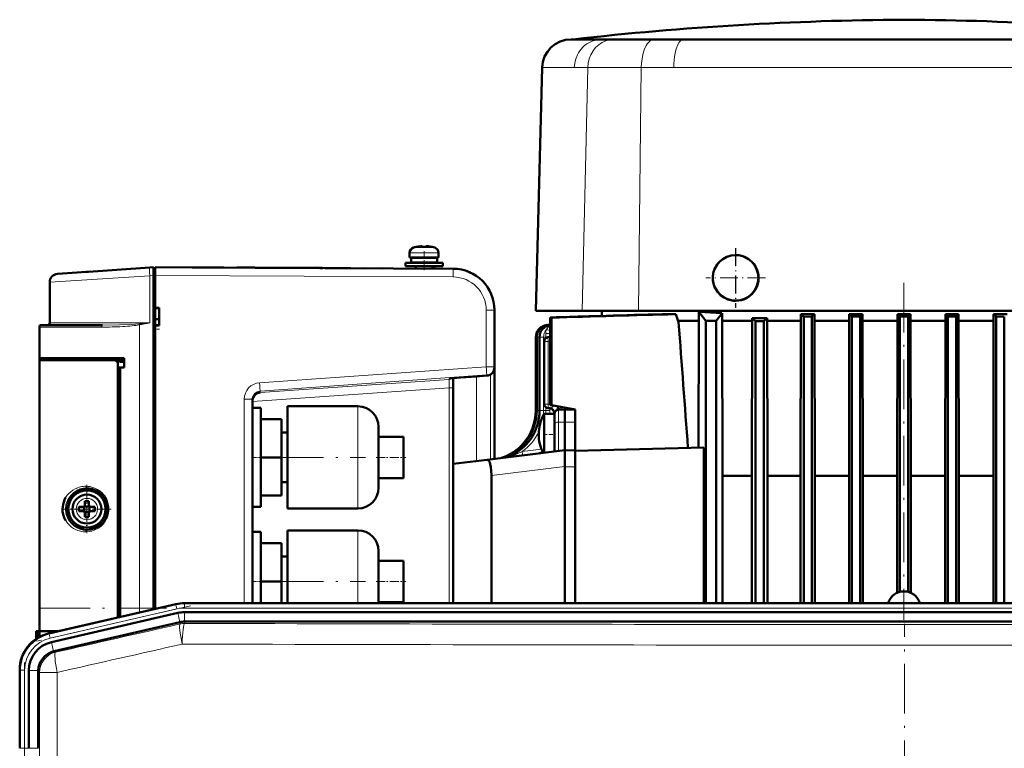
# Model space of a CAD drawing. Extents: x -1351 to 1763, y -1300 to 640.
# Tile 34 of 90: x -1281 to -1043, y 464 to 640. Entities that reach past the tile are written whole.
import ezdxf

# ---------------------------------------------------------------- set-up
doc = ezdxf.new("R2010")
doc.units = 0
doc.linetypes.add('DASHDOT', pattern=[18.5, 12, -3, 0.5, -3])

msp = doc.modelspace()

# ---------------------------------------------------------------- linework, layer by layer
at = {"color": 7, "lineweight": 50}
for p, q in [((-1147.55, 635.62), (-1148.09, 635.62)), ((-1147.58, 635.62), (-1147.63, 635.62)), ((-1137.8, 635.62), (-1147.58, 635.62)), ((-1140.71, 635.62), (-1147.55, 635.62)), ((-1137.78, 635.62), (-1140.71, 635.62)), ((-1067.63, 635.62), (-1137.8, 635.62)), ((-1135.64, 635.62), (-1137.78, 635.62)), ((-1133.86, 635.62), (-1135.64, 635.62)), ((-1133.84, 635.62), (-1133.86, 635.62)), ((-1128, 635.62), (-1133.84, 635.62)), ((-1120.97, 635.62), (-1128, 635.62)), ((-1100.21, 635.62), (-1120.97, 635.62)), ((-1095.96, 635.62), (-1100.21, 635.62)), ((-1067.63, 635.62), (-1095.96, 635.62)), ((-987.68, 635.62), (-1067.63, 635.62)), ((-1051.87, 635.62), (-1067.63, 635.62)), ((-1014.29, 635.62), (-1051.87, 635.62)), ((-1156.63, 569.94), (-1155.09, 628.8)), ((-1184.13, 585.42), (-1184.13, 585.57)), ((-1183.13, 585.57), (-1183.13, 585.42)), ((-1187.13, 584.02), (-1187.13, 582.89)), ((-1185.55, 585.42), (-1185.56, 585.43)), ((-1181.7, 585.43), (-1181.71, 585.42)), ((-1180.13, 582.89), (-1180.13, 584.02)), ((-1180.13, 582.89), (-1180.13, 584.02)), ((-1108.3, 583.47), (-1108.33, 583.47)), ((-1183.63, 581.59), (-1188.13, 581.59)), ((-1188.13, 581.59), (-1188.13, 580.79)), ((-1183.63, 580.79), (-1188.13, 580.79)), ((-1187.13, 582.89), (-1183.63, 582.89)), ((-1183.63, 582.79), (-1186.78, 582.79)), ((-1186.78, 582.79), (-1186.78, 581.69)), ((-1183.63, 581.69), (-1186.78, 581.69)), ((-1185.63, 582.79), (-1185.63, 582.89)), ((-1185.63, 581.59), (-1185.63, 581.69)), ((-1185.63, 580.21), (-1185.63, 580.79)), ((-1180.13, 582.89), (-1183.63, 582.89)), ((-1180.48, 582.79), (-1183.63, 582.79)), ((-1180.48, 581.69), (-1183.63, 581.69)), ((-1183.63, 581.59), (-1179.13, 581.59)), ((-1183.63, 580.79), (-1179.13, 580.79)), ((-1181.63, 582.79), (-1181.63, 582.89)), ((-1181.63, 582.79), (-1181.63, 582.89)), ((-1181.63, 581.59), (-1181.63, 581.69)), ((-1181.63, 581.59), (-1181.63, 581.69)), ((-1181.63, 580.19), (-1181.63, 580.79)), ((-1181.13, 580.19), (-1181.13, 580.79)), ((-1180.48, 582.79), (-1180.48, 581.69)), ((-1180.48, 582.79), (-1180.48, 581.69)), ((-1179.13, 580.79), (-1179.13, 581.59)), ((-1179.13, 580.79), (-1179.13, 581.59)), ((-1272.27, 578.89), (-1267.48, 579.22)), ((-1267.48, 579.22), (-1264.23, 579.45)), ((-1265.88, 579.33), (-1249.95, 580.45)), ((-1249.95, 580.45), (-1249.03, 580.51)), ((-1249.03, 580.51), (-1249.03, 578.52)), ((-1248.63, 580.24), (-1249.03, 580.24)), ((-1249.03, 497.81), (-1249.03, 578.52)), ((-1176.58, 580.16), (-1248.63, 580.54)), ((-1248.63, 580.54), (-1248.63, 578.54)), ((-1248.63, 580.24), (-1248.63, 578.54)), ((-1248.63, 578.54), (-1248.63, 570.69)), ((-1235.29, 580.47), (-1239.69, 580.49)), ((-1232.07, 580.45), (-1235.29, 580.47)), ((-1216.63, 580.37), (-1218.7, 580.38)), ((-1210.16, 580.34), (-1208.68, 580.33)), ((-1208.09, 580.33), (-1208.8, 580.33)), ((-1201.3, 580.29), (-1201.46, 580.29)), ((-1197.97, 580.27), (-1193.65, 580.25)), ((-1176.58, 580.16), (-1177.36, 580.17)), ((-1274.13, 576.89), (-1274.13, 567.04)), ((-1248.63, 570.69), (-1247.63, 570.69)), ((-1248.63, 570.69), (-1248.63, 570.6)), ((-1248.63, 570.64), (-1248.63, 566.44)), ((-1248.63, 567.99), (-1248.63, 570.6)), ((-1247.63, 570.54), (-1248.63, 570.6)), ((-1248.63, 570.6), (-1247.63, 570.54)), ((-1247.63, 570.69), (-1247.63, 566.39)), ((-1166.63, 556.45), (-1166.63, 570.16)), ((-1145.42, 569.94), (-1156.63, 569.94)), ((-1139.9, 569.94), (-1145.42, 569.94)), ((-1140.63, 569.94), (-1140.63, 568.75)), ((-1131.82, 569.94), (-1139.9, 569.94)), ((-1067.63, 569.94), (-1131.82, 569.94)), ((-1126.1, 569.18), (-1122.82, 569.18)), ((-1117.19, 569.75), (-1115.53, 567.54)), ((-1117.19, 569.75), (-1117.19, 567.54)), ((-1111.62, 569.42), (-1113.03, 567.54)), ((-1111.62, 567.54), (-1111.62, 569.42)), ((-1092.56, 569.19), (-1089.24, 569.19)), ((-1092.56, 569.19), (-1092.56, 567.54)), ((-1089.88, 568.57), (-1089.24, 569.19)), ((-1089.24, 569.19), (-1089.24, 567.54)), ((-1080.26, 568.61), (-1080.85, 569.19)), ((-1080.85, 569.19), (-1077.68, 569.19)), ((-1080.85, 569.19), (-1080.85, 567.54)), ((-1078.26, 568.62), (-1077.68, 569.19)), ((-1077.68, 569.19), (-1077.68, 567.54)), ((-1068.63, 568.63), (-1069.19, 569.19)), ((-1069.19, 569.19), (-1066.07, 569.19)), ((-1069.19, 569.19), (-1069.19, 567.54)), ((-1003.44, 569.94), (-1067.63, 569.94)), ((-1066.63, 568.63), (-1066.07, 569.19)), ((-1066.07, 569.19), (-1066.07, 567.54)), ((-1057.01, 568.62), (-1057.58, 569.19)), ((-1057.58, 569.19), (-1054.42, 569.19)), ((-1057.58, 569.19), (-1057.58, 567.54)), ((-1055.01, 568.61), (-1054.42, 569.19)), ((-1054.42, 569.19), (-1054.42, 567.54)), ((-1045.38, 568.57), (-1046.03, 569.19)), ((-1046.03, 569.19), (-1042.7, 569.19)), ((-1046.03, 569.19), (-1046.03, 567.54)), ((-1276.13, 566.54), (-1261.39, 566.54)), ((-1248.63, 567.99), (-1247.63, 567.99)), ((-1247.63, 566.54), (-1248.63, 566.47)), ((-1248.63, 566.47), (-1248.63, 566.39)), ((-1153.16, 566.65), (-1154, 566.54)), ((-1153.16, 566.62), (-1153.77, 566.54)), ((-1153.16, 568.36), (-1153.16, 547.2)), ((-1153.16, 568.36), (-1152.85, 568.34)), ((-1152.85, 568.34), (-1152.85, 547.15)), ((-1122.22, 567.54), (-1117.19, 567.54)), ((-1117.19, 567.54), (-1117.31, 536.92)), ((-1115.53, 499.29), (-1115.53, 567.54)), ((-1115.53, 567.54), (-1113.03, 567.54)), ((-1113.03, 499.29), (-1113.03, 567.54)), ((-1111.62, 567.54), (-1104.34, 567.54)), ((-1111.5, 530.04), (-1111.62, 567.54)), ((-1104.42, 530.04), (-1104.34, 567.54)), ((-1104.34, 568.19), (-1102.63, 568.19)), ((-1104.34, 568.19), (-1104.34, 567.54)), ((-1103.51, 567.46), (-1101.51, 567.48)), ((-1103.51, 567.46), (-1103.51, 499.29)), ((-1102.63, 568.19), (-1100.74, 568.19)), ((-1101.51, 567.48), (-1101.51, 499.29)), ((-1100.74, 568.19), (-1100.74, 567.54)), ((-1100.74, 567.54), (-1092.56, 567.54)), ((-1100.66, 530.04), (-1100.74, 567.54)), ((-1092.63, 530.04), (-1092.56, 567.54)), ((-1089.88, 568.57), (-1091.88, 568.55)), ((-1091.88, 568.55), (-1091.88, 499.29)), ((-1089.88, 568.57), (-1089.88, 499.29)), ((-1089.17, 530.04), (-1089.24, 567.54)), ((-1089.24, 567.54), (-1080.85, 567.54)), ((-1080.92, 530.04), (-1080.85, 567.54)), ((-1078.26, 568.62), (-1080.26, 568.61)), ((-1080.26, 568.61), (-1080.26, 499.29)), ((-1078.26, 568.62), (-1078.26, 499.29)), ((-1069.19, 567.54), (-1077.68, 567.54)), ((-1077.61, 530.04), (-1077.68, 567.54)), ((-1069.26, 530.04), (-1069.19, 567.54)), ((-1068.63, 568.63), (-1066.63, 568.63)), ((-1068.63, 568.63), (-1068.63, 502.01)), ((-1066.63, 568.63), (-1066.63, 502.01)), ((-1066.07, 567.54), (-1057.58, 567.54)), ((-1066, 530.04), (-1066.07, 567.54)), ((-1057.65, 530.04), (-1057.58, 567.54)), ((-1055.01, 568.61), (-1057.01, 568.62)), ((-1057.01, 568.62), (-1057.01, 499.29)), ((-1055.01, 568.61), (-1055.01, 499.29)), ((-1054.42, 567.54), (-1046.03, 567.54)), ((-1054.34, 530.04), (-1054.42, 567.54)), ((-1046.03, 563.79), (-1046.03, 567.54)), ((-1043.38, 568.55), (-1045.38, 568.57)), ((-1045.38, 568.57), (-1045.38, 499.29)), ((-1043.38, 568.55), (-1043.38, 499.29)), ((-1276.63, 558.54), (-1276.63, 566.04)), ((-1276.63, 564.74), (-1276.63, 556.53)), ((-1248.63, 566.39), (-1248.63, 497.9)), ((-1247.63, 566.39), (-1248.63, 566.39)), ((-1156.63, 563.57), (-1156.63, 545.84)), ((-1156.41, 545.84), (-1156.41, 563.57)), ((-1155.73, 545.84), (-1155.73, 563.57)), ((-1154.59, 547.42), (-1154.59, 562.59)), ((-1153.16, 563.65), (-1153.71, 563.58)), ((-1046.03, 563.79), (-1046.03, 499.29)), ((-1276.63, 558.04), (-1276.63, 558.54)), ((-1256.13, 558.54), (-1276.63, 558.54)), ((-1276.63, 558.04), (-1258.58, 558.04)), ((-1276.63, 492.54), (-1276.63, 558.04)), ((-1276.33, 558.54), (-1276.33, 558.04)), ((-1256.13, 558.04), (-1258.57, 558.04)), ((-1257.63, 495.82), (-1257.63, 557.07)), ((-1256.13, 556.24), (-1256.13, 558.54)), ((-1256.13, 556.24), (-1257.63, 556.24)), ((-1257.13, 556.2), (-1257.63, 556.19)), ((-1257.63, 556.19), (-1257.63, 495.82)), ((-1256.13, 556.24), (-1257.13, 556.2)), ((-1257.13, 556.2), (-1257.13, 495.94)), ((-1166.63, 556.3), (-1166.63, 556.45)), ((-1166.63, 534.19), (-1166.63, 556.3)), ((-1176.63, 551.39), (-1176.63, 553.68)), ((-1176.63, 553.47), (-1176.63, 552.3)), ((-1170.93, 554.13), (-1168.49, 554.31)), ((-1176.63, 551.5), (-1176.63, 499.29)), ((-1176.63, 499.29), (-1176.63, 551.39)), ((-1225.13, 548.59), (-1225.13, 499.29)), ((-1225.13, 534.54), (-1225.13, 546.54)), ((-1223.13, 546.54), (-1225.13, 546.54)), ((-1223.13, 546.54), (-1223.13, 534.54)), ((-1216.63, 534.54), (-1216.63, 546.89)), ((-1216.63, 546.89), (-1199.63, 546.89)), ((-1154.59, 545.08), (-1154.59, 544.47)), ((-1154.59, 545.08), (-1152.13, 545.08)), ((-1153.63, 546.42), (-1153.25, 546.41)), ((-1152.85, 547.15), (-1153.16, 547.2)), ((-1152.85, 547.15), (-1147.13, 546.14)), ((-1152.13, 542.58), (-1152.13, 545.08)), ((-1151.16, 546.04), (-1149.63, 546.08)), ((-1149.63, 546.58), (-1149.63, 546.08)), ((-1149.63, 546.08), (-1149.63, 543.08)), ((-1147.38, 546.02), (-1149.63, 546.08)), ((-1147.13, 546.14), (-1147.13, 539.83)), ((-1223.13, 543.79), (-1218.13, 543.79)), ((-1218.13, 534.54), (-1218.13, 543.79)), ((-1154.59, 544.47), (-1154.59, 537.68)), ((-1149.63, 536.28), (-1149.63, 543.08)), ((-1216.63, 540.54), (-1218.13, 540.54)), ((-1194.63, 541.89), (-1194.63, 534.58)), ((-1152.13, 542.02), (-1152.13, 542.58)), ((-1152.13, 542.02), (-1152.13, 535.97)), ((-1194.63, 539.54), (-1188.63, 539.54)), ((-1188.63, 539.54), (-1188.63, 534.54)), ((-1147.13, 536.22), (-1147.13, 539.83)), ((-1149.63, 536.28), (-1168.38, 533.98)), ((-1154.59, 535.67), (-1154.59, 537.68)), ((-1149.63, 532.31), (-1149.63, 536.28)), ((-1149.63, 536.28), (-1147.13, 536.22)), ((-1147.13, 536.14), (-1115.98, 536.95)), ((-1147.13, 536.14), (-1147.13, 536.22)), ((-1147.13, 535.4), (-1147.13, 536.14)), ((-1115.98, 536.95), (-1115.98, 499.29)), ((-1225.13, 522.54), (-1225.13, 534.54)), ((-1218.13, 534.54), (-1223.13, 534.54)), ((-1223.13, 534.54), (-1223.13, 522.54)), ((-1218.13, 525.29), (-1218.13, 534.54)), ((-1216.63, 522.19), (-1216.63, 534.54)), ((-1194.63, 534.58), (-1194.63, 534.54)), ((-1194.63, 534.54), (-1194.63, 527.19)), ((-1188.63, 534.54), (-1188.63, 529.54)), ((-1176.63, 532.97), (-1168.38, 533.98)), ((-1147.13, 532.22), (-1147.13, 535.4)), ((-1149.63, 532.28), (-1149.63, 532.31)), ((-1149.63, 499.29), (-1149.63, 532.28)), ((-1147.13, 499.29), (-1147.13, 532.22)), ((-1216.63, 528.54), (-1218.13, 528.54)), ((-1194.63, 529.54), (-1188.63, 529.54)), ((-1167.34, 499.29), (-1167.34, 530.14)), ((-1111.5, 530.04), (-1104.42, 530.04)), ((-1111.5, 530.04), (-1111.5, 499.29)), ((-1104.42, 530.04), (-1104.42, 499.29)), ((-1100.66, 530.04), (-1092.63, 530.04)), ((-1100.66, 530.04), (-1100.66, 499.29)), ((-1092.63, 530.04), (-1092.63, 499.29)), ((-1089.17, 530.04), (-1089.17, 499.29)), ((-1089.17, 530.04), (-1080.92, 530.04)), ((-1080.92, 530.04), (-1080.92, 499.29)), ((-1077.61, 530.04), (-1069.26, 530.04)), ((-1077.61, 530.04), (-1077.61, 499.29)), ((-1069.26, 530.04), (-1069.26, 501.79)), ((-1066, 530.04), (-1057.65, 530.04)), ((-1066, 530.04), (-1066, 501.79)), ((-1057.65, 530.04), (-1057.65, 499.29)), ((-1054.34, 530.04), (-1046.03, 530.04)), ((-1054.34, 530.04), (-1054.34, 499.29)), ((-1265.13, 527.04), (-1265.08, 527.04)), ((-1265.63, 523.96), (-1265.63, 523.04)), ((-1264.63, 523.96), (-1264.63, 523.04)), ((-1261.85, 525.81), (-1261.76, 525.73)), ((-1223.13, 525.29), (-1218.13, 525.29)), ((-1269.99, 523.24), (-1269.98, 523.26)), ((-1266.13, 522.54), (-1267.05, 522.54)), ((-1266.13, 521.54), (-1267.05, 521.54)), ((-1265.77, 522.67), (-1265.78, 522.69)), ((-1265.77, 521.4), (-1265.78, 521.39)), ((-1264.5, 522.67), (-1265.77, 522.67)), ((-1265.77, 521.4), (-1265.77, 522.67)), ((-1264.5, 521.4), (-1265.77, 521.4)), ((-1264.49, 522.69), (-1264.5, 522.67)), ((-1264.5, 522.67), (-1264.5, 521.4)), ((-1264.5, 521.4), (-1264.49, 521.39)), ((-1264.13, 522.54), (-1263.21, 522.54)), ((-1263.21, 521.54), (-1264.13, 521.54)), ((-1223.13, 522.54), (-1225.13, 522.54)), ((-1216.63, 522.19), (-1199.63, 522.19)), ((-1265.63, 520.12), (-1265.63, 521.04)), ((-1264.63, 520.12), (-1264.63, 521.04)), ((-1265.07, 517.04), (-1265.13, 517.04)), ((-1261.76, 518.35), (-1261.84, 518.28)), ((-1225.13, 504.54), (-1225.13, 516.54)), ((-1223.13, 516.54), (-1225.13, 516.54)), ((-1223.13, 516.54), (-1223.13, 504.54)), ((-1216.63, 504.54), (-1216.63, 516.89)), ((-1216.63, 516.89), (-1199.63, 516.89)), ((-1223.13, 513.79), (-1218.13, 513.79)), ((-1218.13, 504.54), (-1218.13, 513.79)), ((-1194.63, 511.89), (-1194.63, 504.58)), ((-1216.63, 510.54), (-1218.13, 510.54)), ((-1194.63, 509.54), (-1188.63, 509.54)), ((-1188.63, 509.54), (-1188.63, 504.54)), ((-1194.63, 504.58), (-1194.63, 504.54)), ((-1225.13, 499.29), (-1225.13, 504.54)), ((-1218.13, 504.54), (-1223.13, 504.54)), ((-1223.13, 504.54), (-1223.13, 499.29)), ((-1218.13, 499.29), (-1218.13, 504.54)), ((-1216.63, 499.29), (-1216.63, 504.54)), ((-1194.63, 504.54), (-1194.63, 499.29)), ((-1188.63, 504.54), (-1188.63, 499.54)), ((-1243.64, 499.05), (-1274.41, 491.95)), ((-1243.64, 499.05), (-1274.21, 491.99)), ((-1241.56, 499.29), (-1221.29, 499.29)), ((-893.5, 499.29), (-1241.56, 499.29)), ((-908.5, 499.29), (-1221.29, 499.29)), ((-1194.63, 499.54), (-1188.63, 499.54)), ((-1243.15, 496.92), (-1273.72, 489.87)), ((-1241.56, 497.11), (-1221.29, 497.11)), ((-908.5, 497.11), (-1221.29, 497.11)), ((-1242.66, 494.69), (-1273.03, 487.68)), ((-1242.66, 494.69), (-1242.64, 494.69)), ((-1241.54, 494.82), (-893.53, 494.82)), ((-1277.38, 492.54), (-1277.37, 492.54)), ((-1277.38, 490.67), (-1277.38, 492.54)), ((-1277.38, 492.29), (-1277.38, 492.3)), ((-1277.38, 492.28), (-1277.38, 492.29)), ((-1277.37, 492.54), (-1277.33, 492.54)), ((-1277.37, 490.67), (-1277.37, 492.54)), ((-1277.13, 492.54), (-1277.33, 492.54)), ((-1277.13, 492.54), (-1277.13, 490.83)), ((-1276.63, 492.54), (-1277.13, 492.54)), ((-1271.86, 492.54), (-1276.63, 492.54)), ((-1276.33, 492.51), (-1276.63, 492.54)), ((-1276.63, 492.51), (-1276.63, 491.12)), ((-1276.56, 492.51), (-1276.63, 492.51)), ((-1276.43, 492.51), (-1276.56, 492.51)), ((-1271.99, 492.51), (-1276.43, 492.51)), ((-1276.43, 492.51), (-1276.08, 492.51)), ((-1276.26, 492.51), (-1276.33, 492.51)), ((-1271.99, 492.51), (-1276.08, 492.51)), ((-1275.53, 492.51), (-1276.08, 492.51)), ((-1274.68, 492.51), (-1275.53, 492.51)), ((-1271.99, 492.51), (-1272.84, 492.51)), ((-1281.38, 483.19), (-1281.38, 483.09)), ((-1281.38, 483.18), (-1281.38, 482.98)), ((-1281.38, 482.98), (-1281.38, 464.18)), ((-1279.2, 482.98), (-1279.2, 464.18)), ((-1276.91, 482.81), (-1276.9, 482.98)), ((-1276.91, 482.81), (-1276.91, 464.18))]:
    msp.add_line(p, q, dxfattribs=at)
at = {"color": 7, "linetype": 'DASHDOT', "lineweight": 18, "ltscale": 0.000109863}
msp.add_line((-1067.63, 635.62), (-1067.63, 635.62), dxfattribs=at)
at = {"color": 7, "lineweight": 18}
for p, q in [((-1154.53, 628.8), (-1155.09, 628.8)), ((-1147.32, 628.8), (-1154.53, 628.8)), ((-1144.04, 628.8), (-1147.32, 628.8)), ((-1144.04, 628.8), (-1145.42, 569.94)), ((-1138.81, 628.8), (-1144.04, 628.8)), ((-1138.76, 628.8), (-1138.81, 628.8)), ((-1131.13, 628.8), (-1138.76, 628.8)), ((-1131.13, 628.8), (-1131.82, 569.94)), ((-1123.27, 628.8), (-1131.13, 628.8)), ((-1067.63, 628.8), (-1123.27, 628.8)), ((-1051.38, 628.8), (-1067.63, 628.8)), ((-1012, 628.8), (-1051.38, 628.8)), ((-1187.13, 584.02), (-1183.66, 584.02)), ((-1186.2, 585.26), (-1183.66, 585.26)), ((-1183.66, 585.26), (-1183.63, 585.26)), ((-1183.66, 584.02), (-1183.63, 584.02)), ((-1183.63, 585.26), (-1181.06, 585.26)), ((-1180.13, 584.02), (-1183.63, 584.02)), ((-1249.95, 578.45), (-1274.13, 576.89)), ((-1249.03, 578.52), (-1249.95, 578.45)), ((-1249.95, 578.45), (-1249.95, 567.04)), ((-1249.03, 578.54), (-1248.63, 578.54)), ((-1176.58, 578.16), (-1248.63, 578.54)), ((-1168.62, 556.45), (-1168.62, 570.16)), ((-1168.62, 570.16), (-1166.63, 570.16)), ((-1267.16, 567.04), (-1274.13, 567.04)), ((-1249.95, 567.04), (-1267.16, 567.04)), ((-1252.45, 497.02), (-1252.45, 566.56)), ((-1154, 566.54), (-1153.77, 566.54)), ((-1153.77, 566.54), (-1153.16, 566.54)), ((-1153.2, 566.53), (-1153.16, 566.54)), ((-1276.63, 566.04), (-1261.6, 566.04)), ((-1154.23, 564.47), (-1154.23, 563.57)), ((-1153.16, 564.52), (-1153.27, 564.48)), ((-1153.27, 564.48), (-1153.26, 563.64)), ((-1156.63, 563.57), (-1156.41, 563.57)), ((-1155.73, 563.57), (-1156.41, 563.57)), ((-1154.76, 563.57), (-1155.73, 563.57)), ((-1154.76, 545.84), (-1154.76, 563.57)), ((-1154.76, 563.57), (-1154.23, 563.57)), ((-1154.46, 562.59), (-1154.59, 562.59)), ((-1153.63, 562.59), (-1154.46, 562.59)), ((-1154.23, 563.57), (-1154.23, 563.36)), ((-1153.8, 563.57), (-1154.23, 563.57)), ((-1153.16, 562.65), (-1153.63, 562.59)), ((-1153.63, 547.42), (-1153.63, 562.59)), ((-1223.4, 552.58), (-1168.62, 556.45)), ((-1166.63, 556.45), (-1168.62, 556.45)), ((-1167.58, 554.6), (-1167.58, 534.08)), ((-1223.27, 550.58), (-1168.49, 554.46)), ((-1223.27, 550.19), (-1177.56, 553.39)), ((-1177.56, 553.58), (-1177.56, 553.39)), ((-1170.95, 554.13), (-1170.95, 533.66)), ((-1168.49, 554.31), (-1170.93, 554.13)), ((-1168.49, 554.46), (-1168.49, 554.31)), ((-1225.13, 548.07), (-1177.56, 551.39)), ((-1223.27, 550.19), (-1223.27, 550.58)), ((-1177.54, 551.99), (-1177.56, 551.39)), ((-1177.56, 551.39), (-1177.56, 499.29)), ((-1177.56, 551.39), (-1176.63, 551.39)), ((-1227.12, 548.59), (-1225.13, 548.59)), ((-1227.12, 499.29), (-1227.12, 548.59)), ((-1154.09, 547.42), (-1154.59, 547.42)), ((-1153.63, 547.42), (-1154.09, 547.42)), ((-1153.16, 547.4), (-1153.63, 547.42)), ((-1199.63, 534.6), (-1199.63, 546.89)), ((-1156.63, 545.84), (-1156.41, 545.84)), ((-1155.73, 545.84), (-1156.41, 545.84)), ((-1154.76, 545.84), (-1155.73, 545.84)), ((-1154.76, 545.84), (-1154.23, 545.84)), ((-1154.23, 546.65), (-1154.23, 545.84)), ((-1154.23, 545.84), (-1154.23, 545.08)), ((-1153.26, 545.84), (-1154.23, 545.84)), ((-1153.26, 545.84), (-1153.26, 546.41)), ((-1153.26, 545.84), (-1153.26, 545.08)), ((-1152.3, 545.41), (-1152.31, 545.41)), ((-1152.31, 545.08), (-1152.31, 545.41)), ((-1152.3, 545.41), (-1152.3, 545.41)), ((-1151.16, 546.04), (-1151.16, 543.06)), ((-1150.31, 546.7), (-1150.31, 546.49)), ((-1148.09, 546.31), (-1148.09, 546.04)), ((-1151.16, 543.06), (-1149.63, 543.08)), ((-1151.16, 543.06), (-1151.16, 536.09)), ((-1147.13, 543.05), (-1149.63, 543.08)), ((-1155.29, 536.55), (-1159.94, 535.97)), ((-1154.89, 535.64), (-1154.91, 535.63)), ((-1199.63, 534.54), (-1199.63, 534.6)), ((-1199.63, 534.54), (-1199.63, 522.19)), ((-1163.49, 534.61), (-1163.5, 534.61)), ((-1167.34, 530.14), (-1149.63, 532.31)), ((-1149.63, 532.28), (-1147.13, 532.22)), ((-1265.11, 524.61), (-1265.13, 524.61)), ((-1267.7, 522.06), (-1267.7, 522.04)), ((-1262.56, 522.01), (-1262.56, 522.04)), ((-1265.16, 519.47), (-1265.13, 519.47)), ((-1199.63, 504.6), (-1199.63, 516.89)), ((-1199.63, 504.54), (-1199.63, 504.6)), ((-1199.63, 504.54), (-1199.63, 499.29)), ((-1243.6, 498.87), (-1274.23, 491.8)), ((-1243.38, 497.9), (-1274, 490.83)), ((-1243.6, 498.87), (-1243.64, 499.05)), ((-1243.6, 498.87), (-1243.38, 497.9)), ((-1241.56, 499.1), (-1241.56, 499.29)), ((-1241.56, 499.1), (-1241.56, 498.11)), ((-1241.56, 499.1), (-893.5, 499.1)), ((-1241.56, 498.11), (-893.5, 498.11)), ((-1242.64, 494.69), (-1243.15, 496.92)), ((-1241.56, 494.82), (-1241.56, 497.11)), ((-1242.61, 494.26), (-1242.66, 494.69)), ((-1241.54, 494.82), (-1241.49, 494.39)), ((-1277.33, 492.54), (-1277.33, 490.7)), ((-1274.41, 491.95), (-1274.23, 491.8)), ((-1274, 490.83), (-1274.23, 491.8)), ((-1273.21, 487.63), (-1273.72, 489.87)), ((-1273.03, 487.68), (-1272.71, 487.42)), ((-1281.2, 483.04), (-1281.38, 483.19)), ((-1281.2, 483.04), (-1281.2, 464.18)), ((-1281.2, 483.04), (-1280.2, 483.04)), ((-1280.2, 483.04), (-1280.2, 464.18)), ((-1276.9, 482.98), (-1279.2, 482.98)), ((-1276.59, 482.55), (-1276.91, 482.81)), ((-1276.59, 460.05), (-1276.59, 482.55)), ((-1272.29, 482.55), (-1276.59, 482.55)), ((-1272.29, 482.55), (-1272.29, 460.11)), ((-1281.2, 464.18), (-1281.38, 464.18)), ((-1281.2, 464.18), (-1280.2, 464.18)), ((-1279.2, 464.18), (-1280.2, 464.18)), ((-1276.91, 464.18), (-1279.2, 464.18))]:
    msp.add_line(p, q, dxfattribs=at)
at = {"color": 7, "linetype": 'DASHDOT', "lineweight": 18, "ltscale": 0.000942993}
msp.add_line((-1184.63, 585.57), (-1184.63, 585.6), dxfattribs=at)
at = {"color": 7, "linetype": 'DASHDOT', "lineweight": 18, "ltscale": 0.000747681}
msp.add_line((-1182.63, 585.57), (-1182.63, 585.6), dxfattribs=at)
at = {"color": 7, "linetype": 'DASHDOT', "lineweight": 18, "ltscale": 0.114581}
msp.add_line((-1183.63, 584.4), (-1183.63, 579.82), dxfattribs=at)
at = {"color": 7, "linetype": 'DASHDOT', "lineweight": 18, "ltscale": 0.357498}
for p, q in [((-1108.33, 585.09), (-1108.33, 570.79)), ((-1101.18, 577.94), (-1115.48, 577.94))]:
    msp.add_line(p, q, dxfattribs=at)
at = {"color": 7, "linetype": 'DASHDOT', "lineweight": 18, "ltscale": 0.360156}
msp.add_line((-1108.31, 585.14), (-1108.31, 570.73), dxfattribs=at)
at = {"color": 7, "linetype": 'DASHDOT', "lineweight": 18, "ltscale": 0.012015}
msp.add_line((-1248.59, 578.55), (-1249.07, 578.55), dxfattribs=at)
at = {"color": 7, "linetype": 'DASHDOT', "lineweight": 18, "ltscale": 0.360159}
msp.add_line((-1101.1, 577.93), (-1115.51, 577.93), dxfattribs=at)
at = {"color": 7, "linetype": 'DASHDOT', "lineweight": 18}
for p, q in [((-1067.63, 576.73), (-1067.63, 495.22)), ((-1219.98, 534.54), (-1197.78, 534.54)), ((-1219.98, 504.54), (-1197.78, 504.54)), ((-1240.06, 498.67), (-1277.32, 490.06)), ((-1276.37, 498.11), (-858.69, 498.11)), ((-1067.53, 435.6), (-1067.53, 494.28)), ((-1280.2, 484.92), (-1280.2, 462.3))]:
    msp.add_line(p, q, dxfattribs=at)
at = {"color": 7, "linetype": 'DASHDOT', "lineweight": 18, "ltscale": 0.029999}
msp.add_line((-1248.73, 565.54), (-1247.53, 565.54), dxfattribs=at)
at = {"color": 7, "linetype": 'DASHDOT', "lineweight": 18, "ltscale": 0.073831}
msp.add_line((-1154.84, 540.08), (-1151.88, 540.08), dxfattribs=at)
at = {"color": 7, "linetype": 'DASHDOT', "lineweight": 18, "ltscale": 0.060016}
for p, q in [((-1222.93, 534.54), (-1225.33, 534.54)), ((-1222.93, 504.54), (-1225.33, 504.54))]:
    msp.add_line(p, q, dxfattribs=at)
at = {"color": 7, "linetype": 'DASHDOT', "lineweight": 18, "ltscale": 0.179999}
for p, q in [((-1195.23, 534.54), (-1188.03, 534.54)), ((-1195.23, 504.54), (-1188.03, 504.54))]:
    msp.add_line(p, q, dxfattribs=at)
at = {"color": 7, "linetype": 'DASHDOT', "lineweight": 18, "ltscale": 0.292499}
for p, q in [((-1265.13, 527.89), (-1265.13, 516.19)), ((-1259.28, 522.04), (-1270.98, 522.04))]:
    msp.add_line(p, q, dxfattribs=at)
at = {"color": 7, "lineweight": 18}
for points in [[(-1140.71, 635.62), (-1141.48, 635.57), (-1142.23, 635.43), (-1142.97, 635.2), (-1143.67, 634.88), (-1144.27, 634.52), (-1144.83, 634.1), (-1145.34, 633.62), (-1145.69, 633.23), (-1146.01, 632.81), (-1146.3, 632.36), (-1146.55, 631.89), (-1146.96, 630.91), (-1147.21, 629.87), (-1147.32, 628.8)], [(-1137.78, 635.62), (-1138.51, 635.57), (-1139.23, 635.43), (-1139.92, 635.2), (-1140.59, 634.88), (-1141.01, 634.62), (-1141.42, 634.32), (-1141.81, 633.98), (-1142.17, 633.62), (-1142.8, 632.81), (-1143.31, 631.9), (-1143.7, 630.91), (-1143.94, 629.87), (-1144.04, 628.8)], [(-1128, 635.62), (-1128.24, 635.6), (-1128.49, 635.54), (-1128.73, 635.43), (-1128.96, 635.29), (-1129.39, 634.89), (-1129.68, 634.53), (-1129.94, 634.12), (-1130.19, 633.63), (-1130.41, 633.09), (-1130.75, 631.97), (-1130.95, 630.95), (-1131.08, 629.89), (-1131.13, 628.8)], [(-1120.97, 635.62), (-1121.29, 635.55), (-1121.6, 635.36), (-1121.89, 635.04), (-1122.11, 634.7), (-1122.31, 634.3), (-1122.66, 633.36), (-1122.93, 632.3), (-1123.07, 631.48), (-1123.17, 630.64), (-1123.24, 629.73), (-1123.27, 628.8)], [(-1252.48, 566.8), (-1254.28, 566.68), (-1257.26, 566.58), (-1261.39, 566.54)], [(-1154.23, 564.47), (-1153.39, 564.48), (-1153.27, 564.48)], [(-1154.08, 565.47), (-1153.27, 565.24), (-1153.17, 565.22), (-1153.16, 565.22)], [(-1170.93, 554.13), (-1174.83, 553.84), (-1177.29, 553.62), (-1177.5, 553.59), (-1177.55, 553.58), (-1177.56, 553.58), (-1177.56, 553.58), (-1177.56, 553.58)], [(-1177.55, 553.31), (-1177.53, 552.69), (-1177.54, 551.99)], [(-1152.93, 546.49), (-1153.16, 546.42), (-1153.25, 546.41)], [(-1153.25, 546.41), (-1153.03, 546.37), (-1152.81, 546.29), (-1152.57, 546.1), (-1152.4, 545.85), (-1152.32, 545.63), (-1152.3, 545.41)], [(-1152.93, 546.49), (-1152.75, 546.57), (-1152.43, 546.83), (-1152.21, 547.03)], [(-1152.93, 546.49), (-1152.64, 546.36), (-1152.4, 546.16), (-1152.22, 545.89), (-1152.11, 545.58)], [(-1152.11, 545.58), (-1152.24, 545.45), (-1152.27, 545.42), (-1152.29, 545.41), (-1152.3, 545.41)], [(-1151.73, 545.84), (-1151.52, 546.19), (-1151.34, 546.6), (-1151.25, 546.87)], [(-1151.15, 546.29), (-1151.04, 546.36), (-1150.77, 546.44), (-1150.31, 546.49)], [(-1159.94, 535.97), (-1161.17, 535.36), (-1161.81, 535.1)], [(-1159.94, 535.97), (-1159.86, 535.29), (-1159.85, 535.06), (-1159.85, 535.03), (-1159.85, 535.03), (-1159.85, 535.03)], [(-1270.27, 524.8), (-1269.88, 525.37), (-1269.4, 525.91), (-1269.13, 526.16), (-1268.5, 526.63), (-1267.96, 526.94), (-1267.32, 527.21)], [(-1261.8, 526.24), (-1261.46, 525.93), (-1261.13, 525.59), (-1260.84, 525.22), (-1260.59, 524.83), (-1260.35, 524.41), (-1260.16, 523.96), (-1259.97, 523.33), (-1259.85, 522.69), (-1259.81, 522.03), (-1259.83, 521.54), (-1259.9, 521.05), (-1260.01, 520.57), (-1260.17, 520.1), (-1260.36, 519.65), (-1260.6, 519.23), (-1260.86, 518.83), (-1261.16, 518.46), (-1261.8, 517.83)], [(-1261.8, 517.83), (-1262.49, 517.35), (-1263.22, 516.98), (-1263.97, 516.73), (-1264.52, 516.61), (-1265.42, 516.54)]]:
    msp.add_lwpolyline(points, dxfattribs=at)
at = {"color": 7, "lineweight": 50}
for points in [[(-1184.63, 585.57), (-1184.3, 585.59), (-1184.18, 585.59), (-1184.15, 585.58), (-1184.14, 585.58), (-1184.13, 585.57), (-1184.13, 585.57), (-1184.13, 585.57)], [(-1184.18, 585.59), (-1184.15, 585.58), (-1184.14, 585.58), (-1184.13, 585.57), (-1184.13, 585.57), (-1184.13, 585.57)], [(-1182.63, 585.57), (-1182.82, 585.59), (-1183.06, 585.59), (-1183.11, 585.58), (-1183.13, 585.58), (-1183.13, 585.57), (-1183.13, 585.57), (-1183.13, 585.57)], [(-1257.63, 557.07), (-1257.66, 557.3), (-1257.73, 557.51), (-1257.86, 557.71), (-1258.03, 557.86), (-1258.23, 557.97), (-1258.58, 558.04)], [(-1177.41, 553.6), (-1174.84, 553.84), (-1170.93, 554.13)], [(-1225.13, 548.18), (-1225.11, 548.46), (-1225.05, 548.74), (-1224.82, 549.24), (-1224.62, 549.52), (-1224.39, 549.75)], [(-1152.88, 546.32), (-1152.59, 546.11), (-1152.42, 545.83)], [(-1147.38, 546.02), (-1147.22, 546), (-1147.17, 545.98), (-1147.14, 545.96), (-1147.13, 545.94)], [(-1168.38, 533.98), (-1168.26, 533.97), (-1168.14, 533.9), (-1168.03, 533.78), (-1167.91, 533.6), (-1167.77, 533.29), (-1167.65, 532.9)], [(-1167.65, 532.9), (-1167.49, 532.18), (-1167.39, 531.36), (-1167.34, 530.14)], [(-1270.27, 519.28), (-1270.62, 519.98), (-1270.86, 520.72), (-1271, 521.48), (-1271.02, 522.04), (-1270.99, 522.61), (-1270.91, 523.18), (-1270.75, 523.73), (-1270.54, 524.28), (-1270.27, 524.8)]]:
    msp.add_lwpolyline(points, dxfattribs=at)
for centre, radius in [((-1108.33, 577.94), 5.5), ((-1265.13, 522.04), 4.5)]:
    msp.add_circle(centre, radius, dxfattribs=at)
for centre, radius, start, end in [((-1062.83, -115.03), 755.42, 90.36381, 96.44138), ((-1072.43, -115.03), 755.42, 83.55862, 89.63619), ((-1148.09, 628.62), 7, 89.9987, 178.5013), ((-1183.63, 576.64), 8.99, 96.3897, 102.3492), ((-1183.63, 576.64), 8.99, 96.3893, 102.3497), ((-1184.14, 585.57), 0.0101, 8.2576, 67.2044), ((-1183.07, 581.8), 3.8, 83.4157, 87.7405), ((-1183.63, 576.64), 8.99, 77.6503, 83.6107), ((-1183.63, 576.64), 8.99, 77.6503, 83.6107), ((-1183.63, 576.64), 8.99, 77.6503, 83.6107), ((-1185.83, 584.02), 1.3, 106.6015, 180), ((-1185.83, 584.02), 1.3, 106.6015, 180), ((-1183.63, 576.64), 9, 102.3778, 106.6015), ((-1183.63, 575.53), 9.9, 89.9993, 92.8942), ((-1183.63, 575.53), 9.9, 87.106, 92.8938), ((-1183.63, 575.53), 9.9, 87.1058, 92.8956), ((-1183.63, 575.53), 9.9, 87.106, 89.9999), ((-1183.63, 576.64), 9, 73.3984, 77.6222), ((-1183.63, 576.64), 9, 73.3984, 77.6222), ((-1181.43, 584.02), 1.3, 0, 73.3984), ((-1181.43, 584.02), 1.3, 0, 73.3984), ((-1108.3, 577.93), 5.54, 90.3364, 260.9787), ((-1108.31, 577.93), 5.54, 269.7272, 89.9515), ((-1272.13, 576.89), 2, 94, 180), ((-1244.96, -1005.32), 1585.82, 89.63076, 89.78437), ((-1243.07, -2845.21), 3425.67, 89.64373, 89.76256), ((-1242.47, -2763.19), 3343.65, 89.62938, 89.75542), ((-1237.65, -2895.94), 3476.37, 89.65405, 89.75052), ((-1236.85, -3828.74), 4409.16, 89.64095, 89.73732), ((-1222.51, -2170.99), 2751.36, 89.65062, 89.75511), ((-1214.59, -1352), 1932.33, 89.6283, 89.7845), ((-1202.56, 431.77), 148.53, 89.5162, 89.9906), ((-1176.63, 570.16), 10, 360, 89.6999), ((-1176.67, 570.06), 10.11, 64.4184, 71.4521), ((-1108.3, 577.92), 5.53, 261.0227, 269.7225), ((-853.55, -8910.25), 9483.34, 91.646884, 91.810481), ((-948.57, -6186.71), 6758.13, 91.477475, 91.732111), ((-1086.79, 1042.07), 473.3, 266.3175, 266.9923), ((-1137.55, 520.8), 66.07, 46.2744, 47.0821), ((-1276.13, 566.04), 0.5, 90, 180), ((-1274.63, 567.04), 0.5, 270.0009, 360), ((-1153.63, 563.57), 3, 97.0004, 179.9941), ((-1153.41, 563.57), 3, 96.9998, 180), ((-1152.73, 563.57), 3, 98.2754, 180.0001), ((-775.68, -11439.29), 12013.58, 91.740813, 91.800597), ((17977.4, 1975.53), 19151.36, 184.21709, 184.308205), ((-1124.45, 544.59), 31, 47.5189, 49.5631), ((-1065.39, 529.35), 52.52, 132.3034, 133.448), ((-1153.59, 562.59), 1, 97, 179.9999), ((-1266.64, 203.99), 353.82, 88.2987, 88.5786), ((-1168.63, 556.3), 2, 274.0921, 359.9969), ((-1223.11, 548.18), 2.02, 94.7599, 129.3411), ((-1223.1, 548.17), 2.03, 129.2225, 179.8948), ((-1153.59, 547.42), 1, 179.9996, 268), ((-1199.63, 541.89), 5, 360, 90), ((-1168.41, 545.84), 12, 288.6808, 0.0002), ((-1167.73, 545.84), 12, 290.6398, 0), ((-1168.63, 545.84), 12, 318.8341, 0.002), ((-1145.93, 540.08), 10, 150, 180), ((-1153.29, 545.45), 0.963, 65.0711, 87.9478), ((-1151.13, 545.04), 1, 91.5, 177.7293), ((-1168.63, 545.84), 12, 287.9392, 318.8404), ((-1145.93, 540.08), 10, 180, 206.3946), ((-1156.24, 538.27), 2.78, 277.0598, 297.1647), ((-1165.24, 535.37), 1, 277, 287.938), ((-1164.88, 535.42), 0.999, 276.9957, 288.7134), ((-1163.85, 535.54), 1, 277.0001, 290.6312), ((-1265.13, 522.04), 5, 90, 165.8165), ((-1265.13, 522.04), 5, 48.9222, 89.4577), ((-1199.63, 527.19), 5, 270, 0), ((-1265.13, 522.04), 3.5, 90, 360), ((-1265.13, 506.83), 17.14, 89.9996, 91.6715), ((-1265.13, 522.04), 3.5, 360, 90), ((-1265.13, 506.87), 17.1, 88.3267, 90.0022), ((-1265.13, 522.04), 5, 312.3876, 47.6213), ((-1265.14, 522.04), 4.99, 166.1188, 180.0123), ((-1265.12, 522.04), 5.01, 180.0085, 194.198), ((-1249.93, 522.04), 17.13, 178.3286, 181.6729), ((-1266.13, 523.04), 0.5, 270, 360), ((-1266.13, 521.04), 0.5, 0, 90), ((-1264.13, 523.04), 0.5, 180, 270), ((-1264.13, 521.04), 0.5, 90, 180), ((-1280.3, 522.04), 17.1, 359.9978, 1.6733), ((-1280.3, 522.04), 17.1, 358.3267, 0.0022), ((-1265.13, 522.04), 5, 194.2104, 270), ((-1265.13, 537.25), 17.14, 268.3285, 270.0004), ((-1265.13, 537.21), 17.1, 269.9978, 271.6733), ((-1265.13, 522.04), 5, 270.6772, 311.2128), ((-1199.63, 511.89), 5, 360, 90), ((-1067.63, 498.14), 4, 90, 163.2771), ((-1067.63, 498.14), 4, 16.7103, 90), ((-1241.56, 490.04), 9.25, 90.0004, 102.9992), ((-1241.56, 490.04), 9.25, 90.0004, 102.9992), ((-1241.56, 490.04), 7.06, 90.0004, 102.9993), ((-1272.39, 483.19), 8.99, 102.9916, 180.0084), ((-1272.13, 482.98), 7.06, 102.9968, 180.0034), ((-1271.9, 482.8), 5.01, 105.1072, 177.8928)]:
    msp.add_arc(centre, radius, start, end, dxfattribs=at)
at = {"color": 7, "lineweight": 18}
for centre, radius, start, end in [((-1176.62, 570.16), 8, 359.9985, 89.7014), ((-1256.85, 593.82), 27.61, 275.5755, 279.1778), ((-1278.51, 854.93), 289.3, 275.1618, 275.6668), ((-1246.17, 567.68), 6.38, 187.9121, 190.0965), ((-1276.17, 696.54), 132.13, 280.3438, 281.4477), ((-1260.65, 566.06), 0.948, 159.4168, 181.2413), ((-1261.38, 660.48), 94.44, 269.8627, 272.948), ((-1258.97, 616.63), 50.52, 272.7767, 275.4525), ((-1151.76, 563.57), 3, 140.6564, 180.0015), ((-1150.71, 564.48), 3.51, 163.6465, 180.0949), ((-1152.22, 564.41), 2.14, 115.989, 150.3024), ((-1150.61, 564.49), 2.65, 163.9144, 180.0216), ((-1168.63, 556.3), 2, 274.0716, 359.9958), ((-1223.12, 548.59), 4, 94.071, 179.9811), ((-1223.13, 548.59), 2, 98.025, 166.8747), ((-1223.13, 548.6), 1.99, 94.0348, 98.024), ((-1223.13, 548.59), 2, 166.8753, 179.9945), ((-1166.79, 545.84), 12.03, 354.3686, 359.9874), ((-1153.3, 545.42), 0.994, 359.5954, 87.5649), ((-1153.3, 545.42), 0.992, 359.5197, 64.9995), ((-1148.97, 546.33), 3.51, 186.8834, 190.8753), ((-1127.88, 543.37), 24.34, 174.771, 175.9582), ((-1152.27, 546.22), 0.654, 283.902, 303.8973), ((-1152.95, 546.29), 1.81, 359.732, 18.3351), ((-1152.17, 546.31), 1.02, 344.8947, 358.8315), ((-1159.06, 546.55), 8.74, 356.7937, 359.5706), ((-1166.77, 545.84), 12, 304.6838, 334.738), ((-1167.02, 546.45), 12.2, 279.8445, 282.4242), ((-1166.23, 544.12), 9.79, 279.8026, 291.1031), ((-1165.68, 545.78), 11.38, 281.0886, 284.0342), ((-1165.23, 543.72), 9.28, 284.4166, 291.6058), ((-1167.76, 548.36), 14.3, 290.7061, 292.8082), ((-1265.42, 521.84), 5.7, 95.8583, 109.4357), ((-1265.47, 522.79), 4.75, 89.3638, 96.4339), ((-1264.57, 527.54), 0.851, 179.8972, 191.0209), ((-1265.41, 521.86), 5.68, 50.5803, 90.0619), ((-1265.13, 522.04), 2.57, 90, 179.4706), ((-1265.13, 522.04), 2.57, 0, 89.4706), ((-1265.13, 522.04), 2.57, 180, 269.4706), ((-1265.13, 522.04), 2.57, 270, 359.4706), ((-1265.63, 522), 5.37, 210.4158, 229.7387), ((-1265.54, 522.02), 5.45, 229.2293, 242.0918), ((-1265.56, 521.9), 5.33, 241.6531, 250.8184), ((-1265.42, 522.24), 5.7, 250.5611, 264.147), ((-1265.47, 521.29), 4.76, 263.5648, 270.6311), ((-1264.57, 516.54), 0.851, 168.9838, 180.1015), ((-1241.56, 490.04), 9.06, 90.0004, 102.9992), ((-1241.56, 490.06), 8.05, 89.9878, 103.0122), ((-13938.67, 56264.92), 57197.52, 282.793761, 282.824689), ((-1067.53, 56143.43), 55649.31, 269.820896, 270.179106), ((-1272.2, 483.04), 8.99, 102.9997, 180.0003), ((-1272.2, 483.04), 7.99, 102.9916, 180.0084), ((-13977.2, 56622.99), 57560.09, 282.7515782, 282.7824028), ((-1067.53, 56518.69), 56029.56, 269.821504, 270.178498)]:
    msp.add_arc(centre, radius, start, end, dxfattribs=at)
for centre, major_axis, ratio, start_param, end_param in [((-1249.81, 578.45), (0.14, -2), 0.069587, 3.141593, 4.707523), ((-1176.59, 578.16), (0.01, 2), 0.005236, 4.712416, 6.283185), ((-1261.39, 566.04), (0, -0.5), 0.421975, 3.141495, 3.926782), ((-1153.59, 562.59), (0.122, -0.993), 0.03464, 3.141593, 4.708136), ((-1168.63, 556.45), (-0.14, 2), 0.005223, 3.15415, 4.712019), ((-1168.63, 556.45), (2, 0), 0.999921, 4.783079, 6.283192), ((-1223.41, 552.58), (-0.14, 2), 0.005223, 3.15415, 4.712019), ((-1177.63, 554.39), (1, 0), 0.999921, 4.783079, 5.459784), ((-1177.63, 554.57), (-1, 0), 0.999921, 1.641487, 1.834632), ((-1177.61, 551.85), (-0.05, -1.54), 0.039251, 2.826614, 3.13116), ((-1153.59, 547.42), (0.035, 0.999), 0.034878, 1.572014, 3.141593), ((-1152.28, 547.61), (-0.02, -2.2), 0.111275, 5.797833, 6.232456), ((-1151.13, 542.56), (1, 0), 0.5, 1.596976, 3.101961), ((-1265.13, 527.54), (0, -0.5), 0.568672, 5.046404, 6.2835), ((-1265.13, 516.54), (0, -0.5), 0.568669, 3.141358, 4.378357), ((-1241.49, 489.39), (1.11, -4.88), 0.116076, 3.167951, 4.685971), ((-1241.49, 489.39), (4.97, 0.57), 0.999653, 1.457389, 1.684204), ((-1241.49, 489.39), (-0.02, -5), 0.119003, 3.16796, 4.712762), ((-1271.59, 482.55), (3.11, 3.91), 0.999441, 0.899117, 2.242476), ((-1271.59, 482.55), (1.11, -4.88), 0.136195, 3.168019, 4.681472)]:
    msp.add_ellipse(centre, major_axis=major_axis, ratio=ratio, start_param=start_param, end_param=end_param, dxfattribs=at)
at = {"color": 7, "lineweight": 50}
for centre, major_axis, ratio, start_param, end_param in [((-191.46, 912.48), (0, 993.15), 0.999391, 1.923753, 1.92585), ((-1241.54, 489.82), (4.97, 0.57), 0.999653, 1.457389, 1.679108), ((-1271.91, 482.81), (3.11, 3.91), 0.999441, 0.899117, 0.934706)]:
    msp.add_ellipse(centre, major_axis=major_axis, ratio=ratio, start_param=start_param, end_param=end_param, dxfattribs=at)

doc.saveas('drawing.dxf')
